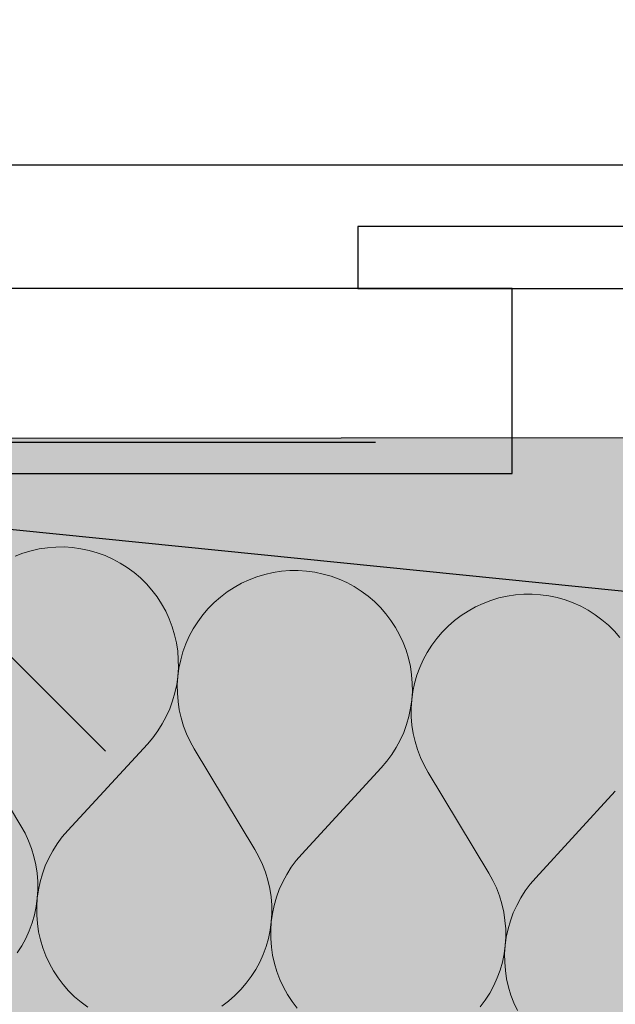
# Model space of a CAD drawing. Header units: millimetres. Extents: x -25972 to 4435, y -2839 to 20217.
# Tile 94 of 110: x -12548 to -12355, y 9233 to 9552. Entities that reach past the tile are written whole.
import ezdxf

# ---------------------------------------------------------------- set-up
doc = ezdxf.new("R2010")
doc.units = ezdxf.units.MM
doc.header["$MEASUREMENT"] = 0
doc.linetypes.add('Wipeout_Contour', pattern=[1000, 0, -1000])
for name, color, linetype in [('7._POHLED ZÁPADNÍ_2_3D prvky fasada nove', 7, 'Continuous'), ('7._POHLED ZÁPADNÍ_2_Nové_Konstrukce - nosné', 7, 'Continuous'), ('7._POHLED ZÁPADNÍ_2_Nové_Kóty - SP', 7, 'Continuous'), ('7._POHLED ZÁPADNÍ_2_Nové_Situace - terén', 7, 'Continuous'), ('7._POHLED ZÁPADNÍ_2_Nové_Výplně – Řezové', 7, 'Continuous'), ('7._POHLED ZÁPADNÍ_2_Nové_VÝTAH VAR 1', 7, 'Continuous')]:
    doc.layers.add(name, color=color, linetype=linetype)

# ---------------------------------------------------------------- blocks, each defined once
blk = doc.blocks.new('*X44', base_point=(-26263.07, -5016.56))
at = {"layer": '7._POHLED ZÁPADNÍ_2_Nové_Výplně – Řezové', "color": 21, "linetype": 'Continuous', "lineweight": 20, "true_color": 0xffaaaa}
for p, q in [((-12544.68, 9379.61), (-12547.29, 9378.82)), ((-12542.03, 9380.2), (-12544.68, 9379.61)), ((-12539.34, 9380.61), (-12542.03, 9380.2)), ((-12536.62, 9380.82), (-12539.34, 9380.61)), ((-12533.9, 9380.84), (-12536.62, 9380.82)), ((-12531.19, 9380.66), (-12533.9, 9380.84)), ((-12528.49, 9380.29), (-12531.19, 9380.66)), ((-12525.83, 9379.73), (-12528.49, 9380.29)), ((-12523.22, 9378.98), (-12525.83, 9379.73)), ((-12547.29, 9378.82), (-12549.83, 9377.85)), ((-12520.66, 9378.05), (-12523.22, 9378.98)), ((-12518.18, 9376.93), (-12520.66, 9378.05)), ((-12515.78, 9375.64), (-12518.18, 9376.93)), ((-12513.48, 9374.19), (-12515.78, 9375.64)), ((-12511.3, 9372.57), (-12513.48, 9374.19)), ((-12463.53, 9372.96), (-12466.22, 9372.55)), ((-12460.82, 9373.17), (-12463.53, 9372.96)), ((-12458.1, 9373.19), (-12460.82, 9373.17)), ((-12455.38, 9373.01), (-12458.1, 9373.19)), ((-12452.69, 9372.64), (-12455.38, 9373.01)), ((-12509.23, 9370.8), (-12511.3, 9372.57)), ((-12507.29, 9368.89), (-12509.23, 9370.8)), ((-12474.02, 9370.21), (-12476.49, 9369.06)), ((-12471.48, 9371.17), (-12474.02, 9370.21)), ((-12468.87, 9371.96), (-12471.48, 9371.17)), ((-12466.22, 9372.55), (-12468.87, 9371.96)), ((-12450.03, 9372.08), (-12452.69, 9372.64)), ((-12447.41, 9371.33), (-12450.03, 9372.08)), ((-12444.85, 9370.4), (-12447.41, 9371.33)), ((-12442.37, 9369.28), (-12444.85, 9370.4)), ((-12505.5, 9366.85), (-12507.29, 9368.89)), ((-12503.86, 9364.68), (-12505.5, 9366.85)), ((-12478.87, 9367.74), (-12481.15, 9366.25)), ((-12476.49, 9369.06), (-12478.87, 9367.74)), ((-12439.98, 9368), (-12442.37, 9369.28)), ((-12437.68, 9366.54), (-12439.98, 9368)), ((-12435.49, 9364.92), (-12437.68, 9366.54)), ((-12502.37, 9362.4), (-12503.86, 9364.68)), ((-12483.31, 9364.61), (-12485.36, 9362.81)), ((-12481.15, 9366.25), (-12483.31, 9364.61)), ((-12433.42, 9363.15), (-12435.49, 9364.92)), ((-12395.67, 9363.53), (-12398.22, 9362.56)), ((-12393.07, 9364.31), (-12395.67, 9363.53)), ((-12390.41, 9364.91), (-12393.07, 9364.31)), ((-12387.72, 9365.31), (-12390.41, 9364.91)), ((-12385.01, 9365.52), (-12387.72, 9365.31)), ((-12382.29, 9365.54), (-12385.01, 9365.52)), ((-12379.58, 9365.37), (-12382.29, 9365.54)), ((-12376.88, 9365), (-12379.58, 9365.37)), ((-12374.22, 9364.43), (-12376.88, 9365)), ((-12371.6, 9363.69), (-12374.22, 9364.43)), ((-12369.05, 9362.75), (-12371.6, 9363.69)), ((-12501.05, 9360.02), (-12502.37, 9362.4)), ((-12499.91, 9357.55), (-12501.05, 9360.02)), ((-12487.27, 9360.88), (-12489.03, 9358.81)), ((-12485.36, 9362.81), (-12487.27, 9360.88)), ((-12431.49, 9361.24), (-12433.42, 9363.15)), ((-12429.69, 9359.2), (-12431.49, 9361.24)), ((-12403.06, 9360.09), (-12405.34, 9358.61)), ((-12400.68, 9361.41), (-12403.06, 9360.09)), ((-12398.22, 9362.56), (-12400.68, 9361.41)), ((-12366.57, 9361.64), (-12369.05, 9362.75)), ((-12364.17, 9360.35), (-12366.57, 9361.64)), ((-12361.87, 9358.89), (-12364.17, 9360.35)), ((-12498.94, 9355.01), (-12499.91, 9357.55)), ((-12489.03, 9358.81), (-12490.65, 9356.62)), ((-12428.05, 9357.03), (-12429.69, 9359.2)), ((-12426.56, 9354.75), (-12428.05, 9357.03)), ((-12407.51, 9356.96), (-12409.55, 9355.16)), ((-12405.34, 9358.61), (-12407.51, 9356.96)), ((-12359.69, 9357.28), (-12361.87, 9358.89)), ((-12357.62, 9355.51), (-12359.69, 9357.28)), ((-12498.16, 9352.4), (-12498.94, 9355.01)), ((-12492.1, 9354.32), (-12493.39, 9351.92)), ((-12490.65, 9356.62), (-12492.1, 9354.32)), ((-12425.25, 9352.37), (-12426.56, 9354.75)), ((-12409.55, 9355.16), (-12411.46, 9353.23)), ((-12355.68, 9353.6), (-12357.62, 9355.51)), ((-12353.89, 9351.55), (-12355.68, 9353.6)), ((-12497.56, 9349.75), (-12498.16, 9352.4)), ((-12493.39, 9351.92), (-12494.5, 9349.44)), ((-12424.1, 9349.9), (-12425.25, 9352.37)), ((-12413.23, 9351.16), (-12414.84, 9348.97)), ((-12411.46, 9353.23), (-12413.23, 9351.16)), ((-12497.16, 9347.06), (-12497.56, 9349.75)), ((-12494.5, 9349.44), (-12495.44, 9346.88)), ((-12423.13, 9347.36), (-12424.1, 9349.9)), ((-12422.35, 9344.76), (-12423.13, 9347.36)), ((-12414.84, 9348.97), (-12416.3, 9346.67)), ((-12496.95, 9344.35), (-12497.16, 9347.06)), ((-12496.93, 9341.62), (-12496.95, 9344.35)), ((-12496.18, 9344.27), (-12496.74, 9341.61)), ((-12495.44, 9346.88), (-12496.18, 9344.27)), ((-12421.76, 9342.1), (-12422.35, 9344.76)), ((-12417.59, 9344.27), (-12418.7, 9341.79)), ((-12416.3, 9346.67), (-12417.59, 9344.27)), ((-12497.11, 9338.91), (-12496.93, 9341.62)), ((-12496.74, 9341.61), (-12497.11, 9338.91)), ((-12421.35, 9339.41), (-12421.76, 9342.1)), ((-12418.7, 9341.79), (-12419.63, 9339.24)), ((-12497.48, 9336.22), (-12497.11, 9338.91)), ((-12497.11, 9338.91), (-12497.29, 9336.2)), ((-12421.14, 9336.7), (-12421.35, 9339.41)), ((-12419.63, 9339.24), (-12420.38, 9336.62)), ((-12498.05, 9333.55), (-12497.48, 9336.22)), ((-12497.29, 9336.2), (-12497.27, 9333.47)), ((-12421.13, 9333.98), (-12421.14, 9336.7)), ((-12420.38, 9336.62), (-12420.94, 9333.96)), ((-12498.8, 9330.94), (-12498.05, 9333.55)), ((-12497.27, 9333.47), (-12497.05, 9330.76)), ((-12421.68, 9328.57), (-12421.31, 9331.26)), ((-12421.31, 9331.26), (-12421.48, 9328.55)), ((-12421.31, 9331.26), (-12421.13, 9333.98)), ((-12420.94, 9333.96), (-12421.31, 9331.26)), ((-12500.85, 9325.9), (-12499.73, 9328.38)), ((-12499.73, 9328.38), (-12498.8, 9330.94)), ((-12497.05, 9330.76), (-12496.65, 9328.07)), ((-12496.65, 9328.07), (-12496.05, 9325.42)), ((-12422.24, 9325.91), (-12421.68, 9328.57)), ((-12421.48, 9328.55), (-12421.46, 9325.83)), ((-12502.14, 9323.51), (-12500.85, 9325.9)), ((-12496.05, 9325.42), (-12495.26, 9322.81)), ((-12422.99, 9323.29), (-12422.24, 9325.91)), ((-12421.46, 9325.83), (-12421.25, 9323.11)), ((-12547.95, 9290.46), (-12567.63, 9323.08)), ((-12503.6, 9321.21), (-12502.14, 9323.51)), ((-12495.26, 9322.81), (-12494.29, 9320.27)), ((-12423.93, 9320.74), (-12422.99, 9323.29)), ((-12421.25, 9323.11), (-12420.84, 9320.42)), ((-12506.98, 9316.96), (-12505.21, 9319.02)), ((-12505.21, 9319.02), (-12503.6, 9321.21)), ((-12494.29, 9320.27), (-12493.14, 9317.81)), ((-12425.04, 9318.26), (-12423.93, 9320.74)), ((-12420.84, 9320.42), (-12420.24, 9317.77)), ((-12532.79, 9288.93), (-12506.98, 9316.96)), ((-12493.14, 9317.81), (-12491.82, 9315.43)), ((-12472.14, 9282.81), (-12491.82, 9315.43)), ((-12427.79, 9313.56), (-12426.33, 9315.86)), ((-12426.33, 9315.86), (-12425.04, 9318.26)), ((-12420.24, 9317.77), (-12419.46, 9315.17)), ((-12429.41, 9311.38), (-12427.79, 9313.56)), ((-12419.46, 9315.17), (-12418.49, 9312.62)), ((-12418.49, 9312.62), (-12417.34, 9310.16)), ((-12456.98, 9281.28), (-12431.18, 9309.31)), ((-12431.18, 9309.31), (-12429.41, 9311.38)), ((-12417.34, 9310.16), (-12416.02, 9307.78)), ((-12396.34, 9275.16), (-12416.02, 9307.78)), ((-12381.17, 9273.63), (-12355.37, 9301.66)), ((-12546.62, 9288.08), (-12547.95, 9290.46)), ((-12545.48, 9285.62), (-12546.62, 9288.08)), ((-12534.56, 9286.86), (-12536.17, 9284.68)), ((-12532.79, 9288.93), (-12534.56, 9286.86)), ((-12544.51, 9283.07), (-12545.48, 9285.62)), ((-12536.17, 9284.68), (-12537.63, 9282.38)), ((-12543.72, 9280.47), (-12544.51, 9283.07)), ((-12543.12, 9277.81), (-12543.72, 9280.47)), ((-12537.63, 9282.38), (-12538.92, 9279.98)), ((-12470.82, 9280.43), (-12472.14, 9282.81)), ((-12469.67, 9277.97), (-12470.82, 9280.43)), ((-12456.98, 9281.28), (-12458.75, 9279.22)), ((-12542.72, 9275.12), (-12543.12, 9277.81)), ((-12540.04, 9277.5), (-12540.97, 9274.95)), ((-12538.92, 9279.98), (-12540.04, 9277.5)), ((-12468.7, 9275.43), (-12469.67, 9277.97)), ((-12460.37, 9277.03), (-12461.83, 9274.73)), ((-12458.75, 9279.22), (-12460.37, 9277.03)), ((-12542.5, 9272.41), (-12542.72, 9275.12)), ((-12540.97, 9274.95), (-12541.72, 9272.33)), ((-12467.92, 9272.82), (-12468.7, 9275.43)), ((-12461.83, 9274.73), (-12463.12, 9272.34)), ((-12395.01, 9272.79), (-12396.34, 9275.16)), ((-12542.48, 9269.69), (-12542.5, 9272.41)), ((-12541.72, 9272.33), (-12542.29, 9269.67)), ((-12467.32, 9270.17), (-12467.92, 9272.82)), ((-12463.12, 9272.34), (-12464.23, 9269.86)), ((-12393.87, 9270.32), (-12395.01, 9272.79)), ((-12382.94, 9271.57), (-12384.56, 9269.38)), ((-12381.17, 9273.63), (-12382.94, 9271.57)), ((-12542.66, 9266.98), (-12542.48, 9269.69)), ((-12542.29, 9269.67), (-12542.66, 9266.98)), ((-12466.91, 9267.48), (-12467.32, 9270.17)), ((-12466.7, 9264.76), (-12466.91, 9267.48)), ((-12464.23, 9269.86), (-12465.17, 9267.3)), ((-12392.9, 9267.78), (-12393.87, 9270.32)), ((-12392.11, 9265.17), (-12392.9, 9267.78)), ((-12384.56, 9269.38), (-12386.02, 9267.08)), ((-12543.58, 9261.62), (-12543.03, 9264.28)), ((-12543.03, 9264.28), (-12542.66, 9266.98)), ((-12542.66, 9266.98), (-12542.84, 9264.26)), ((-12542.84, 9264.26), (-12542.82, 9261.54)), ((-12466.68, 9262.04), (-12466.7, 9264.76)), ((-12465.92, 9264.69), (-12466.48, 9262.02)), ((-12465.17, 9267.3), (-12465.92, 9264.69)), ((-12391.51, 9262.52), (-12392.11, 9265.17)), ((-12387.31, 9264.69), (-12388.43, 9262.21)), ((-12386.02, 9267.08), (-12387.31, 9264.69)), ((-12544.33, 9259), (-12543.58, 9261.62)), ((-12542.82, 9261.54), (-12542.61, 9258.83)), ((-12466.85, 9259.33), (-12466.68, 9262.04)), ((-12466.48, 9262.02), (-12466.85, 9259.33)), ((-12391.11, 9259.83), (-12391.51, 9262.52)), ((-12388.43, 9262.21), (-12389.36, 9259.65)), ((-12545.27, 9256.45), (-12544.33, 9259)), ((-12542.61, 9258.83), (-12542.21, 9256.14)), ((-12467.22, 9256.63), (-12466.85, 9259.33)), ((-12466.85, 9259.33), (-12467.03, 9256.61)), ((-12390.89, 9257.12), (-12391.11, 9259.83)), ((-12389.36, 9259.65), (-12390.11, 9257.04)), ((-12546.38, 9253.97), (-12545.27, 9256.45)), ((-12542.21, 9256.14), (-12541.61, 9253.48)), ((-12467.78, 9253.97), (-12467.22, 9256.63)), ((-12467.03, 9256.61), (-12467.01, 9253.89)), ((-12390.87, 9254.4), (-12390.89, 9257.12)), ((-12390.11, 9257.04), (-12390.68, 9254.38)), ((-12549.12, 9249.27), (-12547.66, 9251.57)), ((-12547.66, 9251.57), (-12546.38, 9253.97)), ((-12541.61, 9253.48), (-12540.83, 9250.88)), ((-12468.53, 9251.36), (-12467.78, 9253.97)), ((-12467.01, 9253.89), (-12466.8, 9251.18)), ((-12391.41, 9248.99), (-12391.05, 9251.68)), ((-12391.05, 9251.68), (-12391.22, 9248.97)), ((-12391.05, 9251.68), (-12390.87, 9254.4)), ((-12390.68, 9254.38), (-12391.05, 9251.68)), ((-12540.83, 9250.88), (-12539.86, 9248.34)), ((-12539.86, 9248.34), (-12538.72, 9245.87)), ((-12470.57, 9246.32), (-12469.46, 9248.8)), ((-12469.46, 9248.8), (-12468.53, 9251.36)), ((-12466.8, 9251.18), (-12466.4, 9248.49)), ((-12466.4, 9248.49), (-12465.81, 9245.84)), ((-12391.97, 9246.32), (-12391.41, 9248.99)), ((-12391.22, 9248.97), (-12391.21, 9246.25)), ((-12538.72, 9245.87), (-12537.4, 9243.49)), ((-12471.86, 9243.92), (-12470.57, 9246.32)), ((-12465.81, 9245.84), (-12465.02, 9243.23)), ((-12392.72, 9243.71), (-12391.97, 9246.32)), ((-12391.21, 9246.25), (-12391, 9243.53)), ((-12537.4, 9243.49), (-12535.91, 9241.21)), ((-12473.31, 9241.62), (-12471.86, 9243.92)), ((-12465.02, 9243.23), (-12464.06, 9240.69)), ((-12393.65, 9241.15), (-12392.72, 9243.71)), ((-12391, 9243.53), (-12390.59, 9240.84)), ((-12535.91, 9241.21), (-12534.27, 9239.04)), ((-12534.27, 9239.04), (-12532.48, 9237)), ((-12476.7, 9237.36), (-12474.93, 9239.43)), ((-12474.93, 9239.43), (-12473.31, 9241.62)), ((-12464.06, 9240.69), (-12462.91, 9238.22)), ((-12394.77, 9238.67), (-12393.65, 9241.15)), ((-12390.59, 9240.84), (-12390, 9238.19)), ((-12532.48, 9237), (-12530.54, 9235.08)), ((-12478.61, 9235.43), (-12476.7, 9237.36)), ((-12462.91, 9238.22), (-12461.59, 9235.84)), ((-12461.59, 9235.84), (-12460.11, 9233.56)), ((-12397.51, 9233.97), (-12396.05, 9236.27)), ((-12396.05, 9236.27), (-12394.77, 9238.67)), ((-12390, 9238.19), (-12389.22, 9235.58)), ((-12389.22, 9235.58), (-12388.25, 9233.04)), ((-12530.54, 9235.08), (-12528.47, 9233.32)), ((-12528.47, 9233.32), (-12526.28, 9231.7)), ((-12482.82, 9231.99), (-12480.65, 9233.63)), ((-12480.65, 9233.63), (-12478.61, 9235.43)), ((-12460.11, 9233.56), (-12458.46, 9231.39)), ((-12399.12, 9231.78), (-12397.51, 9233.97)), ((-12388.25, 9233.04), (-12387.11, 9230.57))]:
    blk.add_line(p, q, dxfattribs=at)

msp = doc.modelspace()

# ---------------------------------------------------------------- linework, layer by layer
at = {"layer": '7._POHLED ZÁPADNÍ_2_Nové_Kóty - SP', "color": 1, "linetype": 'Continuous', "lineweight": 25}
msp.add_line((-12433.07, 9414.66), (-12920.57, 9414.66), dxfattribs=at)
at = {"layer": '7._POHLED ZÁPADNÍ_2_Nové_VÝTAH VAR 1', "color": 1, "linetype": 'Continuous', "lineweight": 25, "flags": 128}
for points in [[(-12648.74, 9504.66), (-11488.74, 9504.66), (-11488.74, 11454.66), (-12648.74, 11454.66)], [(-12438.74, 9464.66), (-12118.74, 9464.66), (-12118.74, 9484.66), (-12438.74, 9484.66)], [(-12568.74, 9464.66), (-12568.74, 9404.66), (-12388.74, 9404.66), (-12388.74, 9464.66)]]:
    msp.add_lwpolyline(points, close=True, dxfattribs=at)

# ---------------------------------------------------------------- wipeouts: each hides what was drawn before it
at = {"color": 254, "linetype": 'Wipeout_Contour', "lineweight": 0, "ltscale": 60244.559125}
msp.add_wipeout([(-12642.62, 9234.92), (-11148.39, 9084.17), (-11132.33, 9243.36), (-12626.56, 9394.11)], dxfattribs=at).dxf.layer = '7._POHLED ZÁPADNÍ_2_Nové_Výplně – Řezové'

# ---------------------------------------------------------------- next in the draw order: hatches: boundary and pattern name
at = {"layer": '7._POHLED ZÁPADNÍ_2_Nové_Výplně – Řezové', "linetype": 'Continuous', "lineweight": 0, "true_color": 0xfed4d4}
msp.add_hatch(color=254, dxfattribs=at).paths.add_polyline_path([(-11528.39, 9416.93), (-12575.04, 9416.13), (-12572.55, 9227.61), (-11528.39, 9123.2)])

# ---------------------------------------------------------------- next in the draw order: linework, layer by layer
at = {"layer": '7._POHLED ZÁPADNÍ_2_Nové_Konstrukce - nosné', "color": 1, "linetype": 'Continuous', "lineweight": 25, "flags": 128}
msp.add_lwpolyline([(-11132.33, 9243.36), (-12626.56, 9394.11)], dxfattribs=at)
at = {"layer": '7._POHLED ZÁPADNÍ_2_Nové_Kóty - SP', "color": 1, "linetype": 'Continuous', "lineweight": 25}
msp.add_line((-12720.57, 9514.66), (-12520.57, 9314.66), dxfattribs=at)
at = {"layer": '7._POHLED ZÁPADNÍ_2_Nové_Situace - terén', "color": 1, "linetype": 'Continuous', "lineweight": 25, "flags": 128}
msp.add_lwpolyline([(-11528.39, 9416.93), (-11528.39, 9123.2), (-12572.55, 9227.61), (-12575.04, 9416.13)], close=True, dxfattribs=at)

# ---------------------------------------------------------------- next in the draw order: block references
at = {"layer": '7._POHLED ZÁPADNÍ_2_3D prvky fasada nove', "color": 9, "linetype": 'Continuous', "lineweight": 13}
msp.add_blockref('*X44', (-26263.07, -5016.56), dxfattribs=at)

doc.saveas('drawing.dxf')
